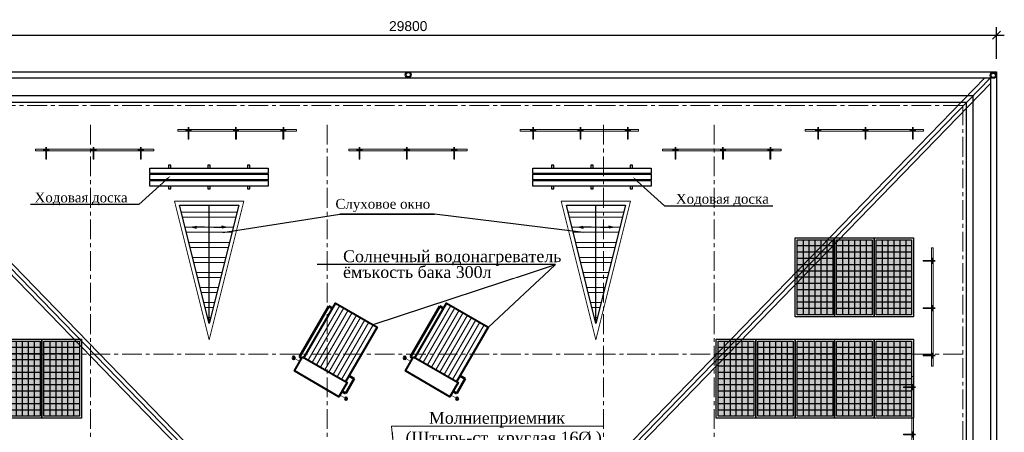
# Model space of a CAD drawing. Header units: millimetres. Extents: x 2063114 to 14983986, y -126020516 to 213791.
# Tile 246 of 256: x 2334216 to 2359158, y -1257038 to -1246587. Entities that reach past the tile are written whole.
import ezdxf
from ezdxf import colors
from ezdxf.entities.mleader import LeaderData, LeaderLine
from ezdxf.enums import TextEntityAlignment as Align
from ezdxf.lldxf.tags import DXFTag
from ezdxf.math import Vec2, Vec3

# ---------------------------------------------------------------- set-up
doc = ezdxf.new("R2010")
doc.units = ezdxf.units.MM
for name, pattern in [('ACAD_ISO04W100', [30, 24, -3, 0, -3]), ('ACAD_ISO07W100', [3, 0, -3]), ('CENTERX2', [4, 2.5, -0.5, 0.5, -0.5])]:
    doc.linetypes.add(name, pattern=pattern)
doc.layers.get('Defpoints').update_dxf_attribs({"color": 6, "lineweight": 35})
for name, color, linetype, lineweight in [('.', 7, 'Continuous', 15), ('_АСО_Металл', 225, 'Continuous', 20), ('_ВК-Т3', 1, 'Горячий_Т3', 40), ('АСО-оси', 24, 'CENTERX2', 20), ('В1 планы', 5, 'Водопровод', 40), ('мК1', 24, 'Continuous', 60), ('РАЗМ', 7, 'Continuous', 20), ('РАЗМЕР АР', 150, 'Continuous', 20), ('Т3 планы', 1, 'Горячее водоснабжение', 40), ('Эл.линия силовых сетей', 1, 'Continuous', 50)]:
    doc.layers.add(name, color=color, linetype=linetype, lineweight=lineweight)
for name, color, linetype in [('000000000', 7, 'Continuous'), ('_4', 252, 'Continuous'), ('line', 7, 'Continuous')]:
    doc.layers.add(name, color=color, linetype=linetype)
doc.layers.add('osi', color=7, linetype='ACAD_ISO04W100', lineweight=13, true_color=0x575757)
doc.styles.add('--Стиль ЭОМ', font='times.ttf')
doc.styles.add('GOST-2.304_Type-B_italic', font='GOST_Common Italic.ttf')
doc.styles.add('seviyorum', font='times.ttf')
doc.styles.get("Standard").update_dxf_attribs({"font": 'arial.ttf'})
doc.styles.add('TIMES', font='times.ttf')
doc.styles.add('ЛИНЕЙНОЕ_ОБОЗНАЧЕНИЯ', font='times.ttf')
tags = doc.linetypes.add('Водопровод', pattern='A,10,-2,["В1",ЛИНЕЙНОЕ_ОБОЗНАЧЕНИЯ,S=1.5,R=0,X=-0.3,Y=-0.6],-4', length=16).pattern_tags.tags
tags[6] = DXFTag(74, 10)
tags = doc.linetypes.add('Водопровод_В1', pattern='A,800,-150,["В1",GOST-2.304_Type-B_italic,S=150,R=0,X=-150,Y=-75],-100', length=1050).pattern_tags.tags
tags[6] = DXFTag(74, 10)
tags = doc.linetypes.add('Горячее водоснабжение', pattern='A,10,-2,["Т3",ЛИНЕЙНОЕ_ОБОЗНАЧЕНИЯ,S=1.5,R=0,X=-0.3,Y=-0.6],-4', length=16).pattern_tags.tags
tags[6] = DXFTag(74, 10)
tags = doc.linetypes.add('Горячий_Т3', pattern='A,800,-150,["Т3",GOST-2.304_Type-B_italic,S=150,R=0,X=-150,Y=-75],-100', length=1050).pattern_tags.tags
tags[6] = DXFTag(74, 10)
doc.linetypes.add('ограждение1', pattern='A,6.35,-2.54,[133,ltypeshp.shx,S=2.54,R=0,X=-2.54,Y=0],-2.54,25.4', length=36.83)
doc.dimstyles.new('STANDARD$0', dxfattribs={"dimtxt": 250, "dimasz": 200, "dimexe": 200, "dimexo": 300, "dimgap": 100, "dimtad": 1, "dimdec": 0, "dimzin": 1, "dimdsep": 46, "dimtxsty": 'Standard', "dimblk1": 'OBLIQUE', "dimblk2": 'OBLIQUE', "dimsah": 1, "dimcen": 2.5, "dimdle": 200, "dimadec": 0, "dimazin": 0, "dimtfac": 1, "dimtdec": 0, "dimtmove": 0, "dimatfit": 3, "dimldrblk": 'OBLIQUE', "dimfxl": 600, "dimfxlon": 1, "dimtolj": 1, "dimtzin": 1, "dimarcsym": 0})

# ---------------------------------------------------------------- blocks, each defined once
blk = doc.blocks.new('vcBlockPos')
at = {"color": 0, "linetype": 'ByBlock', "lineweight": -2}
blk.add_attdef('ПОЗИЦИЯ', text='', height=300, dxfattribs=at).set_placement((0, 0), align=Align.BOTTOM_CENTER)
at = {"color": 0, "linetype": 'ByBlock', "lineweight": -2, "flags": 1}
blk.add_attdef('КОЛИЧЕСТВО', text='', height=300, dxfattribs=at).set_placement((0, 0), align=Align.RIGHT)
at = {"color": 0, "linetype": 'ByBlock', "lineweight": -2}
blk.add_attdef('НТЕКСТ', text='', height=300, dxfattribs=at).set_placement((0, 0), align=Align.TOP_CENTER)
blk = doc.blocks.new('Ход.мост1')
for points in [[(-1656755, -237485), (-1656755, -237345), (-1653755, -237345), (-1653755, -237485), (-1656755, -237485)], [(-1656285, -237272), (-1656285, -237345)], [(-1656225, -237345), (-1656225, -237272), (-1656285, -237272)], [(-1655285, -237272), (-1655285, -237345)], [(-1655225, -237345), (-1655225, -237272), (-1655285, -237272)], [(-1654285, -237272), (-1654285, -237345)], [(-1654225, -237345), (-1654225, -237272), (-1654285, -237272)], [(-1656755, -237642), (-1656755, -237502), (-1653755, -237502), (-1653755, -237642), (-1656755, -237642)], [(-1656755, -237801), (-1656755, -237661), (-1653755, -237661), (-1653755, -237801), (-1656755, -237801)], [(-1656285, -237485), (-1656285, -237502)], [(-1656285, -237642), (-1656285, -237661)], [(-1656225, -237502), (-1656225, -237485)], [(-1656225, -237661), (-1656225, -237642)], [(-1655285, -237485), (-1655285, -237502)], [(-1655285, -237642), (-1655285, -237661)], [(-1655225, -237502), (-1655225, -237485)], [(-1655225, -237661), (-1655225, -237642)], [(-1654285, -237485), (-1654285, -237502)], [(-1654285, -237642), (-1654285, -237661)], [(-1654225, -237502), (-1654225, -237485)], [(-1654225, -237661), (-1654225, -237642)], [(-1656285, -237801), (-1656285, -237872), (-1656225, -237872), (-1656225, -237801)], [(-1655285, -237801), (-1655285, -237872), (-1655225, -237872), (-1655225, -237801)], [(-1654285, -237801), (-1654285, -237872), (-1654225, -237872), (-1654225, -237801)]]:
    blk.add_lwpolyline(points)
blk = doc.blocks.new('_Oblique')
at = {"color": 0, "linetype": 'ByBlock', "lineweight": -2}
blk.add_line((-0.5, -0.5), (0.5, 0.5), dxfattribs=at)
blk = doc.blocks.new('*D3092')
at = {"layer": 'Defpoints', "color": 0, "lineweight": 30, "transparency": 16777216}
for p in [(2358958, -1246978), (2329158, -1247906), (2358958, -1247906)]:
    blk.add_point(p, dxfattribs=at)
at = {"layer": 'РАЗМЕР АР', "color": 0, "lineweight": -2, "transparency": 16777216}
for p, q in [((2329158, -1247578), (2329158, -1246778)), ((2358958, -1247578), (2358958, -1246778)), ((2328958, -1246978), (2359158, -1246978))]:
    blk.add_line(p, q, dxfattribs=at)
at = {"layer": 'РАЗМЕР АР', "color": 0, "lineweight": -2, "transparency": 16777216, "xscale": 200, "yscale": 200, "zscale": 200, "rotation": 180}
blk.add_blockref('_Oblique', (2329158, -1246978), dxfattribs=at)
at = {"layer": 'РАЗМЕР АР', "color": 0, "lineweight": -2, "transparency": 16777216, "xscale": 200, "yscale": 200, "zscale": 200}
blk.add_blockref('_Oblique', (2358958, -1246978), dxfattribs=at)
at = {"layer": 'РАЗМЕР АР', "color": 0, "transparency": 16777216, "insert": (2344058, -1246751), "char_height": 250, "attachment_point": 5}
blk.add_mtext('\\A1;29800', dxfattribs=at)
blk = doc.blocks.new('*U74')
at = {"layer": '_АСО_Металл', "color": 251, "true_color": 0x4a4a4a}
for points in [[(9, -509), (9, -300), (-9, -300), (-9, -509)], [(1209, -509), (1209, -300), (1191, -300), (1191, -509)], [(2409, -509), (2409, -300), (2391, -300), (2391, -509)]]:
    blk.add_lwpolyline(points, dxfattribs=at)
blk.add_lwpolyline([(2730, -549), (2730, -509), (-270, -509), (-270, -549), (2730, -549)], close=True, dxfattribs=at)
at = {"layer": '_АСО_Металл'}
for centre, start, end in [((0, -529), 112.0526, 124.3553), ((0, -529), 235.6588, 304.3412), ((0, -529), 55.6516, 67.9474), ((1200, -529), 112.0526, 124.3553), ((1200, -529), 235.6588, 304.3412), ((1200, -529), 55.6516, 67.9474), ((2400, -529), 112.0526, 124.3553), ((2400, -529), 235.6588, 304.3412), ((2400, -529), 55.6516, 67.9474)]:
    blk.add_arc(centre, 24.2, start, end, dxfattribs=at)
at = {"layer": 'Defpoints'}
for p, q in [((0, -604), (0, -454)), ((1200, -604), (1200, -454)), ((2400, -604), (2400, -454)), ((75, -529), (-75, -529)), ((1275, -529), (1125, -529)), ((2475, -529), (2325, -529))]:
    blk.add_line(p, q, dxfattribs=at)
at = {"layer": 'Defpoints', "linetype": 'ACAD_ISO07W100'}
for points in [[(-9, -509), (-9, -529), (9, -529), (9, -511)], [(1191, -509), (1191, -529), (1209, -529), (1209, -511)], [(2391, -509), (2391, -529), (2409, -529), (2409, -511)]]:
    blk.add_lwpolyline(points, dxfattribs=at)
at = {"layer": 'Defpoints'}
for centre in [(0, -529), (1200, -529), (2400, -529)]:
    blk.add_circle(centre, 20, dxfattribs=at)
at = {"layer": 'Defpoints', "linetype": 'ACAD_ISO07W100'}
for centre, start, end in [((0, -529), 128.0162, 231.1144), ((0, -529), 67.9474, 112.0526), ((0, -529), 311.6328, 53.8022), ((1200, -529), 128.0162, 231.1144), ((1200, -529), 67.9474, 112.0526), ((1200, -529), 311.6328, 53.8022), ((2400, -529), 128.0162, 231.1144), ((2400, -529), 67.9474, 112.0526), ((2400, -529), 311.6328, 53.8022)]:
    blk.add_arc(centre, 24.2, start, end, dxfattribs=at)
blk = doc.blocks.new('коллектор')
at = {"layer": '_ВК-Т3', "linetype": 'Горячий_Т3'}
blk.add_circle((-223, -1964), 32, dxfattribs=at)
at = {"layer": 'osi', "color": 202, "linetype": 'ByBlock', "lineweight": 53, "ltscale": 0.6}
for p, q in [((1220, -156), (1330, -156)), ((1330, -1637), (1330, -156)), ((1261, -1637), (1330, -1637))]:
    blk.add_line(p, q, dxfattribs=at)
at = {"layer": 'osi', "color": 208, "linetype": 'ByBlock', "lineweight": 53, "ltscale": 0.6}
for p, q in [((-150, -1422), (-150, -1856)), ((-150, -1422), (0, -1422)), ((-150, -1856), (-41, -1856))]:
    blk.add_line(p, q, dxfattribs=at)
at = {"layer": 'osi', "linetype": 'ByBlock', "lineweight": 40, "ltscale": 0.6}
blk.add_lwpolyline([(1220, -1600), (1220, 0), (0, 0), (0, -1600)], dxfattribs=at)
blk.add_lwpolyline([(1261, -1600), (-41, -1600), (-41, -2012), (1261, -2012)], close=True, dxfattribs=at)
at = {"layer": 'В1 планы', "ltscale": 100, "const_width": 15}
blk.add_lwpolyline([(1261, -1735), (1411, -1735)], dxfattribs=at)
at = {"layer": 'В1 планы', "linetype": 'Водопровод_В1'}
blk.add_circle((1443, -1735), 32, dxfattribs=at)
at = {"layer": 'РАЗМ', "ltscale": 0.6}
for p, q in [((122, 0), (122, -1600)), ((244, 0), (244, -1600)), ((366, 0), (366, -1600)), ((488, 0), (488, -1600)), ((610, 0), (610, -1600)), ((732, 0), (732, -1600)), ((854, 0), (854, -1600)), ((976, 0), (976, -1600)), ((1098, 0), (1098, -1600))]:
    blk.add_line(p, q, dxfattribs=at)
at = {"layer": 'Т3 планы', "ltscale": 100, "const_width": 15}
blk.add_lwpolyline([(-191, -1964), (-41, -1964)], dxfattribs=at)
blk = doc.blocks.new('коллектр')
at = {"layer": 'Т3 планы', "color": 3, "ltscale": 95, "xscale": -1, "rotation": 329.9606859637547}
blk.add_blockref('коллектор', (2440373, 53788), dxfattribs=at)
blk = doc.blocks.new('hfg')
at = {"layer": '.'}
h = blk.add_hatch(color=140, dxfattribs=at)
h.dxf.hatch_style = 1
h.set_gradient(color1=(55, 186, 251), color2=(255, 255, 245), rotation=90, tint=1)
h.paths.add_polyline_path([(3674548, -542446), (3675448, -542446), (3675448, -544348), (3674548, -544348)])
at = {"layer": 'line', "color": 5, "lineweight": 25}
for p, q in [((3674698, -544348), (3674698, -542446)), ((3674848, -544348), (3674848, -542446)), ((3674998, -544348), (3674998, -542446)), ((3675148, -544348), (3675148, -542446)), ((3675298, -544348), (3675298, -542446)), ((3674548, -542605), (3675448, -542605)), ((3674548, -542763), (3675448, -542763)), ((3674548, -542922), (3675448, -542922)), ((3674548, -543080), (3675448, -543080)), ((3674548, -543239), (3675448, -543239)), ((3674548, -543397), (3675448, -543397)), ((3674548, -543556), (3675448, -543556)), ((3674548, -543714), (3675448, -543714)), ((3674548, -543873), (3675448, -543873)), ((3674548, -544031), (3675448, -544031)), ((3674548, -544190), (3675448, -544190))]:
    blk.add_line(p, q, dxfattribs=at)
at = {"layer": 'line', "lineweight": 30}
blk.add_lwpolyline([(3674498, -542396), (3675498, -542396), (3675498, -544398), (3674498, -544398)], close=True, dxfattribs=at)
at = {"layer": 'line', "lineweight": 25}
blk.add_lwpolyline([(3674548, -542446), (3675448, -542446), (3675448, -544348), (3674548, -544348)], close=True, dxfattribs=at)

msp = doc.modelspace()

# ---------------------------------------------------------------- hatches: boundary and pattern name
at = {"lineweight": 13, "ltscale": 3}
h = msp.add_hatch(dxfattribs=at)
h.set_pattern_fill('ANSI32', color=0, scale=40, angle=135)
h.set_pattern_definition([(180, (2246036.94, -614179.17), (-3e-14, -381), []), (180, (2245909.94, -614052.17), (-3e-14, -381), [])])
h.paths.add_polyline_path([(2344058.30883, -1262308.7608), (2343308.30883, -1265308.7608), (2344808.30883, -1265308.7608)])
h.paths.add_polyline_path([(2349564.44286, -1251284.13968), (2348064.44286, -1251284.13968), (2348814.44286, -1254284.13968)])
h.paths.add_polyline_path([(2339764.45687, -1251284.13968), (2338264.45687, -1251284.13968), (2339014.45687, -1254284.13968)])

# ---------------------------------------------------------------- linework, layer by layer
at = {"layer": '.', "color": 0, "lineweight": 30, "ltscale": 100}
for points in [[(2329308.30883, -1248056.45024), (2339158.30883, -1258206.45024), (2329308.30883, -1268356.45024)], [(2358808.30883, -1248056.45024), (2348958.30883, -1258206.45024), (2358808.30883, -1268356.45024)]]:
    msp.add_lwpolyline(points, dxfattribs=at)
at = {"color": 252, "lineweight": 0}
for points in [[(2339014.45687, -1254696.45024), (2338136.37923, -1251184.13968), (2339892.53452, -1251184.13968)], [(2348814.44286, -1254696.45024), (2347936.36522, -1251184.13968), (2349692.5205, -1251184.13968)]]:
    msp.add_lwpolyline(points, close=True, dxfattribs=at)
at = {"color": 167, "lineweight": 30}
for points in [[(2339014.45687, -1254284.13968), (2338264.45687, -1251284.13968), (2339764.45687, -1251284.13968), (2339014.45687, -1254284.13968)], [(2339014.45687, -1254284.13968), (2339014.45687, -1251284.13968)], [(2348814.44286, -1254284.13968), (2348064.44286, -1251284.13968), (2349564.44286, -1251284.13968), (2348814.44286, -1254284.13968)], [(2348814.44286, -1254284.13968), (2348814.44286, -1251284.13968)], [(2338596.05461, -1251843.7012), (2338692.64719, -1251817.8193)], [(2338596.05461, -1251843.7012), (2338692.64719, -1251869.58311)], [(2339432.85914, -1251843.7012), (2339336.26656, -1251817.8193)], [(2339432.85914, -1251843.7012), (2339336.26656, -1251869.58311)], [(2348396.04059, -1251843.7012), (2348492.63318, -1251817.8193)], [(2348396.04059, -1251843.7012), (2348492.63318, -1251869.58311)], [(2349232.84513, -1251843.7012), (2349136.25255, -1251817.8193)], [(2349232.84513, -1251843.7012), (2349136.25255, -1251869.58311)]]:
    msp.add_lwpolyline(points, dxfattribs=at)
at = {"color": 118, "ltscale": 100, "true_color": 0x003326}
for points in [[(2339359.54248, -1251980.3143), (2342322.0395, -1251516.45024), (2344721.87482, -1251516.45024)], [(2348500.7136, -1251980.3143), (2344721.87482, -1251516.45024), (2342322.0395, -1251516.45024)]]:
    msp.add_lwpolyline(points, dxfattribs=at)
at = {"color": 167}
for points in [[(2338896.05461, -1251843.7012), (2338596.05461, -1251843.7012)], [(2339132.85914, -1251843.7012), (2339432.85914, -1251843.7012)], [(2348696.04059, -1251843.7012), (2348396.04059, -1251843.7012)], [(2348932.84513, -1251843.7012), (2349232.84513, -1251843.7012)]]:
    msp.add_lwpolyline(points, dxfattribs=at)
at = {"lineweight": 30}
for centre in [(2344058.30883, -1247981.45024), (2358876.64996, -1247996.41123)]:
    msp.add_circle(centre, 75, dxfattribs=at)
at = {"lineweight": 25}
for centre in [(2344058.30883, -1247981.45024), (2358876.64996, -1247996.41123)]:
    msp.add_circle(centre, 55, dxfattribs=at)
at = {"layer": '000000000', "lineweight": 25}
for points in [[(2329158.30883, -1247906.45024), (2358958.30883, -1247906.45024), (2358958.30883, -1268506.45024), (2329158.30883, -1268506.45024)], [(2329758.30883, -1248506.45024), (2358358.30883, -1248506.45024), (2358358.30883, -1267906.45024), (2329758.30883, -1267906.45024)]]:
    msp.add_lwpolyline(points, close=True, dxfattribs=at)
at = {"layer": '000000000', "lineweight": 30}
msp.add_lwpolyline([(2329308.30883, -1248056.45024), (2358808.30883, -1248056.45024), (2358808.30883, -1268356.45024), (2329308.30883, -1268356.45024)], close=True, dxfattribs=at)
at = {"layer": '000000000', "lineweight": 13}
for points in [[(2358668.96177, -1248056.45024), (2348916.00611, -1258106.45024), (2339200.61156, -1258106.45024), (2329447.65589, -1248056.45024)], [(2329308.30883, -1248200.04137), (2339018.96177, -1258206.45024), (2329308.30883, -1268212.85911)], [(2358808.30883, -1248200.04137), (2349097.65589, -1258206.45024), (2358808.30883, -1268212.85911)]]:
    msp.add_lwpolyline(points, dxfattribs=at)
at = {"layer": '000000000', "linetype": 'ограждение1', "lineweight": 25, "ltscale": 20}
msp.add_lwpolyline([(2329928.30883, -1248676.45024), (2358188.30883, -1248676.45024), (2358188.30883, -1267736.45024), (2329928.30883, -1267736.45024)], close=True, dxfattribs=at)
at = {"layer": 'АСО-оси', "ltscale": 200}
for p, q in [((2358108.30883, -1248756.45024), (2326907.83102, -1248756.45024)), ((2358108.30883, -1248756.45024), (2358108.30883, -1272084.27416)), ((2336008.30883, -1249249.73048), (2336008.30883, -1272084.27416)), ((2342008.30883, -1249249.73048), (2342008.30883, -1272084.27416)), ((2349008.30883, -1249249.73048), (2349008.30883, -1272084.27416)), ((2351808.30883, -1249249.73048), (2351808.30883, -1272084.27416)), ((2358108.30883, -1255056.45024), (2326907.83102, -1255056.45024))]:
    msp.add_line(p, q, dxfattribs=at)

# ---------------------------------------------------------------- block references
for p in [(3994268.51322, -1012999.50438), (4003968.49921, -1012999.50438)]:
    msp.add_blockref('Ход.мост1', p)
at = {"color": 118, "ltscale": 100, "true_color": 0x003326}
ref = msp.add_blockref('vcBlockPos', (2343415.14301, -1251446.45024), dxfattribs=dict(at, xscale=70, yscale=70, zscale=70))
ref.add_attrib('ПОЗИЦИЯ', 'Слуховое окно', dxfattribs={"color": 0, "linetype": 'ByBlock', "lineweight": -2, "height": 250, "style": 'seviyorum'}).set_placement((2343415.14301, -1251376.45024), align=Align.CENTER)
at = {"color": 0, "lineweight": 0}
for p in [(-97099.34118, -1308161.84471), (-94286.88135, -1308161.84471)]:
    msp.add_blockref('коллектр', p, dxfattribs=at)
at = {"layer": '_4', "ltscale": 0.5, "xscale": -1}
for p, rotation in [((2338494.92918, -1249915.45024), 180), ((2334884.92287, -1250415.45024), 180), ((2342822.75451, -1250415.45024), 180), ((2356305.45057, -1255896.45024), 90.00000000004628)]:
    msp.add_blockref('*U74', p, dxfattribs=dict(at, rotation=rotation))
at = {"layer": '_4', "ltscale": 0.5}
for p, rotation in [((2349621.68849, -1249915.45024), 180), ((2356841.7011, -1249915.45024), 180), ((2353231.69479, -1250415.45024), 180), ((2356805.45687, -1255096.45024), 89.99999999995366)]:
    msp.add_blockref('*U74', p, dxfattribs=dict(at, rotation=rotation))
at = {"layer": 'line', "color": 1, "lineweight": 0, "rotation": 179.9999100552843}
for p in [(6029357.82898, -1796514.39248), (6030357.77898, -1796514.39405), (6031357.72898, -1796514.39562), (6009277.89614, -1799084.4251), (6010277.84614, -1799084.42667), (6027357.92898, -1799084.42824), (6028357.87898, -1799084.42667), (6029357.82898, -1799084.4251), (6030357.77898, -1799084.42667), (6031357.72898, -1799084.42824)]:
    msp.add_blockref('hfg', p, dxfattribs=at)

# ---------------------------------------------------------------- dimensions: what is measured, and where the dimension line sits
at = {"layer": 'РАЗМЕР АР'}
dim = msp.add_linear_dim(base=(2358958.30883, -1246978.25323), p1=(2329158.30883, -1247906.45024), p2=(2358958.30883, -1247906.45024), dimstyle='STANDARD$0', override={"dimtmove": 1}, dxfattribs=at)
dim.commit()
dim.dimension.update_dxf_attribs({"geometry": '*D3092', "text_midpoint": (2344058.30883, -1246750.60998)})

# ---------------------------------------------------------------- leaders
at = {"color": 118, "ltscale": 100, "true_color": 0x003326}
ml = msp.add_multileader_mtext('Standard', dxfattribs=at)
ml.set_content('Ходовая доска', color=(0, 51, 38), style='seviyorum')
ml.set_leader_properties()
ml.build(insert=Vec2(0, 0))
ml.multileader.update_dxf_attribs({"text_left_attachment_type": 5, "text_right_attachment_type": 5, "dogleg_length": 1.84992, "arrow_head_size": 150})
ctx = ml.context
ctx.base_point, ctx.char_height, ctx.arrow_head_size, ctx.landing_gap_size, ctx.plane_origin = Vec3(2334548.82962, -1251264.98325), 250, 150, 100, Vec3(2308248.74519, -1252841.94521)
ctx.left_attachment, ctx.right_attachment, ctx.text_align_type = 5, 5, 2
notes = []
notes.append((ctx, [(1, (1, 1, 0), (2337233.56885, -1251264.98325), (-1, 0), 184.99157, [(0, [(2338039.94891, -1250539.5944)], 0, [])])]))
ctx.mtext.insert, ctx.mtext.alignment, ctx.mtext.flow_direction = Vec3(2336948.57728, -1250964.98325), 3, 5
ml = msp.add_multileader_mtext('Standard', dxfattribs=at)
ml.set_content('Ходовая доска', color=(0, 51, 38), style='seviyorum')
ml.set_leader_properties()
ml.build(insert=Vec2(0, 0))
ml.multileader.update_dxf_attribs({"text_left_attachment_type": 5, "text_right_attachment_type": 5, "dogleg_length": 1.84992, "arrow_head_size": 150})
ctx = ml.context
ctx.base_point, ctx.char_height, ctx.arrow_head_size, ctx.landing_gap_size, ctx.plane_origin = Vec3(2350738.65452, -1251298.15752), 250, 150, 100, Vec3(2375738.48661, -1252875.11948)
ctx.left_attachment, ctx.right_attachment = 5, 5
notes.append((ctx, [(1, (1, 1, 0), (2350553.66295, -1251298.15752), (1, 0), 184.99157, [(0, [(2349747.28289, -1250572.76867)], 0, [])])]))
ctx.mtext.insert, ctx.mtext.rotation, ctx.mtext.flow_direction = Vec3(2350838.65452, -1250998.15752), 6.2831853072, 5
for ctx, leaders in notes:
    for number, flags, end, landing, length, lines in leaders:
        leader = LeaderData()
        leader.index, (leader.has_last_leader_line, leader.has_dogleg_vector, leader.attachment_direction) = number, flags
        leader.last_leader_point, leader.dogleg_vector, leader.dogleg_length = Vec3(end), Vec3(landing), length
        for number, points, colour, breaks in lines:
            line = LeaderLine()
            line.index, line.vertices, line.color, line.breaks = number, Vec3.list(points), colors.encode_raw_color(colour), breaks
            leader.lines.append(line)
        ctx.leaders.append(leader)

# ---------------------------------------------------------------- next in the draw order: leaders
at = {"layer": 'мК1'}
ml = msp.add_multileader_mtext('Standard', dxfattribs=at)
ml.set_content('{\\C0;Солнечный водонагреватель \\Pёмъкость бака 300л }', color=256, style='TIMES')
ml.set_leader_properties(color=7, lineweight=25)
ml.build(insert=Vec2(0, 0))
ml.multileader.update_dxf_attribs({"has_dogleg": 0, "text_left_attachment_type": 6, "text_right_attachment_type": 6})
ctx = ml.context
ctx.base_point, ctx.char_height, ctx.landing_gap_size, ctx.plane_origin = Vec3(2342407.91607, -1252788.80719), 300, 0, Vec3(2337440.46339, -1256361.69288)
ctx.left_attachment, ctx.right_attachment = 6, 6
notes = []
notes.append((ctx, [(1, (1, 1, 0), (2347793.42148, -1252788.80719), (-1, 0), 8, [(1, [(2343168.04975, -1254313.01074)], 0, []), (0, [(2346086.12279, -1254374.08322)], 0, [])])]))
ctx.mtext.insert, ctx.mtext.line_spacing_factor = Vec3(2342407.91607, -1252428.80719), 0.8
ctx.mtext.has_bg_fill, ctx.mtext.bg_color, ctx.mtext.bg_scale_factor, ctx.mtext.bg_transparency, ctx.mtext.use_window_bg_color = 1, -1073741824, 1, 0, 1
at = {"layer": 'Эл.линия силовых сетей', "color": 7, "lineweight": 0}
ml = msp.add_multileader_mtext('Standard', dxfattribs=at)
ml.set_content('{\\C7;Молниеприемник \\P   (Штырь-ст. круглая 16%%C )\\P h = 1.5м}', color=1, style='--Стиль ЭОМ')
ml.set_leader_properties(color=7, lineweight=15)
ml.build(insert=Vec2(0, 0))
ml.multileader.update_dxf_attribs({"text_left_attachment_type": 6, "text_right_attachment_type": 6, "dogleg_length": 1, "arrow_head_size": 1})
ctx = ml.context
ctx.base_point, ctx.char_height, ctx.arrow_head_size, ctx.plane_origin = Vec3(2343715.77532, -1256881.24287), 300, 1, Vec3(2351874.96301, -1244363.2018)
ctx.left_attachment, ctx.right_attachment, ctx.text_align_type = 6, 6, 1
notes.append((ctx, [(0, (1, 1, 0), (2343633.34822, -1256881.24287), (1, 0), 82.4271, [(0, [(2343931.41554, -1259803.37391)], 0, [])])]))
ctx.mtext.insert, ctx.mtext.width, ctx.mtext.defined_height, ctx.mtext.alignment, ctx.mtext.flow_direction = Vec3(2346305.51866, -1256521.24287), 5283.7326351, 950.60087, 2, 5
ctx.mtext.has_bg_fill, ctx.mtext.bg_color, ctx.mtext.bg_scale_factor, ctx.mtext.bg_transparency, ctx.mtext.use_window_bg_color = 1, -1073741824, 1, 0, 1
for ctx, leaders in notes:
    for number, flags, end, landing, length, lines in leaders:
        leader = LeaderData()
        leader.index, (leader.has_last_leader_line, leader.has_dogleg_vector, leader.attachment_direction) = number, flags
        leader.last_leader_point, leader.dogleg_vector, leader.dogleg_length = Vec3(end), Vec3(landing), length
        for number, points, colour, breaks in lines:
            line = LeaderLine()
            line.index, line.vertices, line.color, line.breaks = number, Vec3.list(points), colors.encode_raw_color(colour), breaks
            leader.lines.append(line)
        ctx.leaders.append(leader)

doc.saveas('drawing.dxf')
